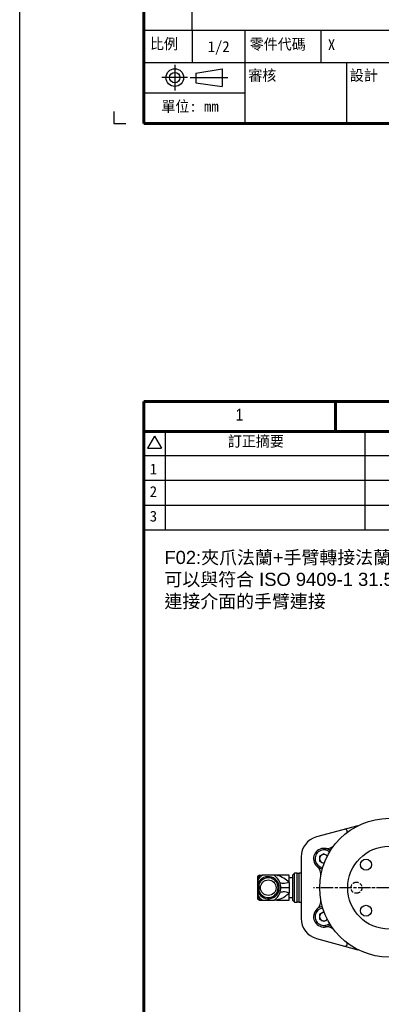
# Model space of a CAD drawing. Header units: millimetres. Extents: x 0 to 7391, y -1386 to 1502.
# Tile 56 of 127: x 5784 to 5959, y -322 to 154. Entities that reach past the tile are written whole.
import ezdxf
from ezdxf.enums import TextEntityAlignment as Align

# ---------------------------------------------------------------- set-up
doc = ezdxf.new("R2010")
doc.units = ezdxf.units.MM
doc.header["$LTSCALE"] = 0.5
doc.linetypes.add('AM_ISO08W050', pattern=[18, 12, -1.5, 3, -1.5])
doc.linetypes.add('HIDDEN', pattern=[9.525, 6.35, -3.175])
doc.layers.add('AM_7', color=4, linetype='AM_ISO08W050', lineweight=25)
doc.layers.add('BORDER', color=7, linetype='Continuous')
doc.layers.add('圖框', color=7, linetype='Continuous')
doc.styles.add('SEACAD_arial_ttf', font='arial.ttf', dxfattribs={"height": 0.2})
doc.styles.get("Standard").update_dxf_attribs({"font": 'arial.ttf'})
doc.styles.add('標題欄', font='txt')

# ---------------------------------------------------------------- blocks, each defined once
blk = doc.blocks.new('A4橫')
at = {"color": 123}
blk.add_lwpolyline([(4724.32, 1173.75), (4724.32, 1170.89), (4727.18, 1170.89)], dxfattribs=at)
at = {"layer": 'BORDER', "color": 123, "linetype": 'Continuous', "lineweight": 60, "ltscale": 25.4}
for p, q in [((4924.32, 1453.75), (4731.53, 1453.75)), ((4731.53, 1453.75), (4731.53, 1170.89)), ((4777.91, 1453.75), (4777.91, 1446.54)), ((4917.11, 1446.54), (4731.53, 1446.54)), ((4731.53, 1170.89), (4924.32, 1170.89))]:
    blk.add_line(p, q, dxfattribs=at)
at = {"layer": 'BORDER', "color": 60, "linetype": 'Continuous', "ltscale": 25.4}
for p, q in [((4734.14, 1445.38), (4732.47, 1442.49)), ((4734.14, 1445.38), (4735.81, 1442.49)), ((4736.7, 1446.54), (4736.7, 1422.7)), ((4784.99, 1446.54), (4784.99, 1422.7)), ((4818.71, 1440.65), (4731.53, 1440.65)), ((4732.47, 1442.49), (4735.81, 1442.49)), ((4818.71, 1434.67), (4731.53, 1434.67)), ((4917.11, 1428.69), (4731.53, 1428.69)), ((4917.11, 1422.7), (4731.53, 1422.7)), ((4743.27, 1193.45), (4743.27, 1201.3)), ((4731.53, 1193.45), (4917.11, 1193.45)), ((4743.27, 1193.45), (4743.27, 1185.61)), ((4756.06, 1185.61), (4756.06, 1193.45)), ((4774.39, 1185.61), (4774.39, 1193.45)), ((4731.53, 1185.61), (4917.11, 1185.61)), ((4756.06, 1170.89), (4756.06, 1185.61)), ((4780.58, 1170.89), (4780.58, 1185.61)), ((4731.53, 1178.25), (4756.06, 1178.25)), ((4731.53, 1170.89), (4917.11, 1170.89))]:
    blk.add_line(p, q, dxfattribs=at)
at = {"layer": 'BORDER', "color": 4, "linetype": 'Continuous', "ltscale": 25.4}
for p, q in [((4739.03, 1185.08), (4739.03, 1178.86)), ((4742.14, 1181.97), (4735.92, 1181.97)), ((4742.71, 1181.97), (4751.83, 1181.97))]:
    blk.add_line(p, q, dxfattribs=at)
at = {"layer": 'BORDER', "color": 7, "linetype": 'Continuous', "ltscale": 25.4}
for p, q in [((4744.15, 1183.02), (4750.49, 1184.09)), ((4750.49, 1184.09), (4750.49, 1179.84)), ((4744.15, 1183.02), (4744.15, 1180.71)), ((4744.15, 1180.71), (4750.49, 1179.84))]:
    blk.add_line(p, q, dxfattribs=at)
for radius in [2.13, 1.26]:
    blk.add_circle((4739.03, 1181.97), radius, dxfattribs=at)
at = {"layer": 'BORDER', "color": 60, "linetype": 'Continuous', "ltscale": 25.4, "style": 'SEACAD_arial_ttf', "width": 0.8}
blk.add_text('1', height=2.94, dxfattribs=at).set_placement((4753.75, 1452.04), align=Align.TOP_LEFT)
at = {"layer": '圖框', "style": '標題欄'}
for s, height, p in [('訂正摘要', 2.605, (4751.86, 1445.48)), ('1', 2.61, (4732.98, 1438.77)), ('2', 2.61, (4732.98, 1433.32)), ('3', 2.61, (4732.98, 1427.38)), ('比例', 2.605, (4733.04, 1191.44)), ('零件代碼', 2.605, (4757.14, 1191.33)), ('審核', 2.605, (4756.81, 1183.81)), ('設計', 2.605, (4781.34, 1183.81)), ('單位: mm', 2.605, (4735.78, 1176.34))]:
    blk.add_text(s, height=height, dxfattribs=at).set_placement(p, align=Align.TOP_LEFT)

msp = doc.modelspace()

# ---------------------------------------------------------------- linework, layer by layer
at = {"color": 7, "linetype": 'Continuous', "lineweight": 25}
for p, q in [((5947.369, -235.464), (5927.313, -240.891)), ((5919.925, -250.544), (5919.925, -280.236)), ((5930.925, -249.032), (5928.883, -250.211)), ((5928.883, -250.211), (5928.883, -252.569)), ((5930.925, -249.032), (5932.654, -250.03)), ((5930.925, -253.748), (5928.883, -252.569)), ((5931.037, -253.683), (5930.925, -253.748)), ((5898.825, -260.39), (5898.825, -262.225)), ((5899.825, -259.39), (5901.191, -259.39)), ((5906.859, -259.39), (5901.191, -259.39)), ((5908.178, -259.39), (5906.859, -259.39)), ((5914.125, -259.39), (5908.434, -259.39)), ((5914.125, -262.805), (5914.125, -259.39)), ((5915.925, -260.64), (5914.125, -260.64)), ((5916.73, -258.39), (5915.925, -259.195)), ((5915.925, -271.585), (5915.925, -259.195)), ((5917.925, -258.39), (5916.73, -258.39)), ((5916.73, -272.39), (5916.73, -258.39)), ((5917.925, -272.39), (5917.925, -258.39)), ((5918.925, -258.49), (5917.925, -258.49)), ((5919.925, -258.39), (5918.925, -258.39)), ((5918.925, -272.39), (5918.925, -258.39)), ((5898.825, -262.225), (5898.825, -264.316)), ((5899.4, -264.316), (5898.825, -264.316)), ((5898.825, -264.316), (5898.825, -266.464)), ((5898.859, -264.058), (5899.415, -264.201)), ((5899.415, -264.201), (5899.4, -264.316)), ((5899.4, -264.316), (5899.4, -266.464)), ((5914.125, -265.39), (5910.125, -265.39)), ((5914.125, -262.805), (5914.125, -265.39)), ((5914.125, -265.39), (5914.125, -267.975)), ((5899.4, -266.464), (5898.825, -266.464)), ((5898.825, -266.464), (5898.825, -268.554)), ((5898.825, -268.554), (5898.825, -270.39)), ((5899.415, -266.578), (5898.859, -266.722)), ((5899.4, -266.464), (5899.415, -266.578)), ((5914.125, -271.39), (5914.125, -267.975)), ((5914.125, -270.14), (5915.925, -270.14)), ((5899.825, -271.39), (5901.191, -271.39)), ((5901.191, -271.39), (5906.859, -271.39)), ((5908.178, -271.39), (5906.859, -271.39)), ((5908.434, -271.39), (5914.125, -271.39)), ((5915.925, -271.585), (5916.73, -272.39)), ((5916.73, -272.39), (5917.925, -272.39)), ((5917.925, -272.29), (5918.925, -272.29)), ((5918.925, -272.39), (5919.925, -272.39)), ((5930.925, -277.032), (5928.883, -278.211)), ((5928.883, -278.211), (5928.883, -280.569)), ((5930.925, -277.032), (5931.037, -277.097)), ((5930.925, -281.748), (5928.883, -280.569)), ((5932.654, -280.75), (5930.925, -281.748)), ((5927.313, -289.889), (5947.369, -295.316))]:
    msp.add_line(p, q, dxfattribs=at)
at = {"color": 1, "linetype": 'HIDDEN', "lineweight": 25, "ltscale": 0.5}
for p, q in [((5946.925, -262.89), (5946.425, -262.89)), ((5946.425, -267.89), (5946.925, -267.89))]:
    msp.add_line(p, q, dxfattribs=at)
at = {"color": 6}
msp.add_lwpolyline([(5783.848, 1459.353), (6289.429, 1459.353), (6289.429, -1386.361), (5783.848, -1386.361)], close=True, dxfattribs=at)
at = {"color": 7, "linetype": 'Continuous', "lineweight": 25, "flags": 128}
for points in [[(5908.44, -259.461), (5908.201, -259.404), (5908.178, -259.395)], [(5908.434, -259.39), (5908.366, -259.397), (5908.361, -259.417), (5908.414, -259.449), (5908.43, -259.455)], [(5914.125, -262.805), (5913.358, -263.046), (5912.613, -263.221), (5911.908, -263.326), (5911.264, -263.358), (5910.698, -263.317), (5910.225, -263.202), (5909.859, -263.018), (5909.609, -262.77)], [(5914.125, -267.975), (5913.358, -267.734), (5912.613, -267.559), (5911.908, -267.454), (5911.264, -267.422), (5910.698, -267.463), (5910.225, -267.578), (5909.859, -267.762), (5909.609, -268.01)], [(5908.178, -271.384), (5908.201, -271.376), (5908.441, -271.319)], [(5908.412, -271.339), (5908.361, -271.363), (5908.366, -271.383), (5908.434, -271.39)]]:
    msp.add_lwpolyline(points, dxfattribs=at)
at = {"color": 8, "linetype": 'Continuous', "lineweight": 25, "flags": 128}
msp.add_lwpolyline([(5914.125, -267.975), (5913.819, -268.33), (5913.464, -268.685), (5913.06, -269.036), (5912.607, -269.38), (5912.068, -269.735), (5911.536, -270.042), (5910.896, -270.366), (5910.384, -270.596), (5910.03, -270.741), (5909.568, -270.918), (5909.203, -271.049), (5908.913, -271.149), (5908.686, -271.227), (5908.521, -271.287), (5908.412, -271.339)], dxfattribs=at)
at = {"color": 7, "linetype": 'Continuous', "lineweight": 25}
for centre, radius in [((5962.425, -265.39), 33.5), ((5904.025, -265.39), 3.75)]:
    msp.add_circle(centre, radius, dxfattribs=at)
at = {"color": 7}
for centre, radius in [((5962.425, -265.39), 20), ((5951.288, -254.253), 2.65), ((5951.288, -276.527), 2.65)]:
    msp.add_circle(centre, radius, dxfattribs=at)
at = {"color": 7, "linetype": 'Continuous', "lineweight": 25}
for centre, radius, start, end in [((5941.244, -238.157), 1, 307.87469, 105.14098), ((5929.925, -250.544), 10, 105.14098, 180), ((5930.925, -251.39), 5, 50.73056, 261.34446), ((5930.925, -251.39), 4.25, 49.3651, 262.70992), ((5932.251, -241.478), 5, 262.38105, 321.60469), ((5930.925, -251.39), 2.042, 120, 180), ((5930.925, -251.39), 2.042, 180, 240), ((5930.925, -251.39), 2.042, 60, 120), ((5930.925, -251.39), 2.042, 36.14086, 60), ((5924.456, -259.016), 5, 350.47033, 49.69397), ((5930.925, -251.39), 2.042, 240, 275.93416), ((5899.825, -260.39), 1, 91.52376, 180), ((5904.025, -265.39), 5.335, 194.45564, 165.54433), ((5905.992, -266.199), 8.332, 125.19034, 146.70326), ((6134.537, -341.535), 248.696, 160.7129, 161.25747), ((5904.025, -265.39), 4.761, 194.45564, 165.54436), ((5899.825, -260.39), 1, 90, 91.52376), ((5902.459, -265.779), 7.758, 22.82622, 55.44519), ((5899.814, -262.226), 0.989, 142.60491, 179.98042), ((5899.816, -264.316), 0.991, 164.94609, 179.99855), ((5973.298, -268.014), 74.544, 175.08326, 176.95803), ((5903.133, -265.406), 6.992, 0.13197, 22.14934), ((5903.133, -265.374), 6.992, 337.8508, 359.86789), ((5899.816, -266.464), 0.991, 180.00138, 195.05388), ((5899.814, -268.554), 0.989, 180.01958, 217.39509), ((5899.825, -270.39), 1, 180, 268.47624), ((5966.664, -263.227), 67.895, 182.95017, 185.00854), ((5905.992, -264.581), 8.332, 213.29692, 234.80948), ((6134.537, -189.245), 248.696, 198.74253, 199.2871), ((5902.481, -265.018), 7.731, 304.49575, 337.23284), ((5924.456, -271.764), 5, 310.30603, 9.52967), ((5899.825, -270.39), 1, 268.47624, 270), ((5930.925, -279.39), 5, 98.65554, 309.26944), ((5930.925, -279.39), 4.25, 97.29008, 310.6349), ((5929.925, -280.236), 10, 180, 254.85902), ((5930.925, -279.39), 2.042, 120, 180), ((5930.925, -279.39), 2.042, 180, 240), ((5930.925, -279.39), 2.042, 84.06584, 120), ((5930.925, -279.39), 2.042, 240, 300), ((5932.251, -289.302), 5, 38.39531, 97.61895), ((5930.925, -279.39), 2.042, 300, 323.85914), ((5941.244, -292.623), 1, 254.85902, 52.12531)]:
    msp.add_arc(centre, radius, start, end, dxfattribs=at)
at = {"color": 8, "linetype": 'Continuous', "lineweight": 25}
msp.add_arc((5904.554, -272.561), 13.667, 45.54771, 73.52544, dxfattribs=at)
at = {"color": 1, "linetype": 'HIDDEN', "lineweight": 25, "ltscale": 0.5}
for centre, start, end in [((5946.425, -265.39), 90, 270), ((5946.925, -265.39), 270, 90)]:
    msp.add_arc(centre, 2.5, start, end, dxfattribs=at)
at = {"layer": 'AM_7'}
msp.add_line((5962.425, -265.39), (5925.925, -265.39), dxfattribs=at)

# ---------------------------------------------------------------- block references
at = {"xscale": 2, "yscale": 2, "zscale": 2}
for p in [(-3619.219, -2238.145), (-3619.219, -2938.145)]:
    msp.add_blockref('A4橫', p, dxfattribs=at)

# ---------------------------------------------------------------- texts
at = {"color": 7, "insert": (5853.848, -102.741), "char_height": 6.35, "attachment_point": 1}
msp.add_mtext_dynamic_manual_height_columns('F02:{\\fPMingLiU|b0|i0|c136|p18;夾爪法蘭}+{\\fPMingLiU|b0|i0|c136|p18;手臂轉接法蘭}II{\\fPMingLiU|b0|i0|c136|p18;型}\\P{\\fPMingLiU|b0|i0|c136|p18;可以與符合} ISO 9409-1 31.5-4-M5 {\\fPMingLiU|b0|i0|c136|p18;連接介面的手臂連接}', width=140.63922, gutter_width=12.5, heights=[0], dxfattribs=at)
at = {"layer": '圖框', "style": '標題欄'}
msp.add_text('1/2', height=5.2105, dxfattribs=at).set_placement((5874.723, 143.359), align=Align.TOP_LEFT)
at = {"layer": '圖框', "color": 1, "style": '標題欄'}
msp.add_text('X', height=5.211, dxfattribs=at).set_placement((5932.844, 144.25), align=Align.TOP_LEFT)

doc.saveas('drawing.dxf')
